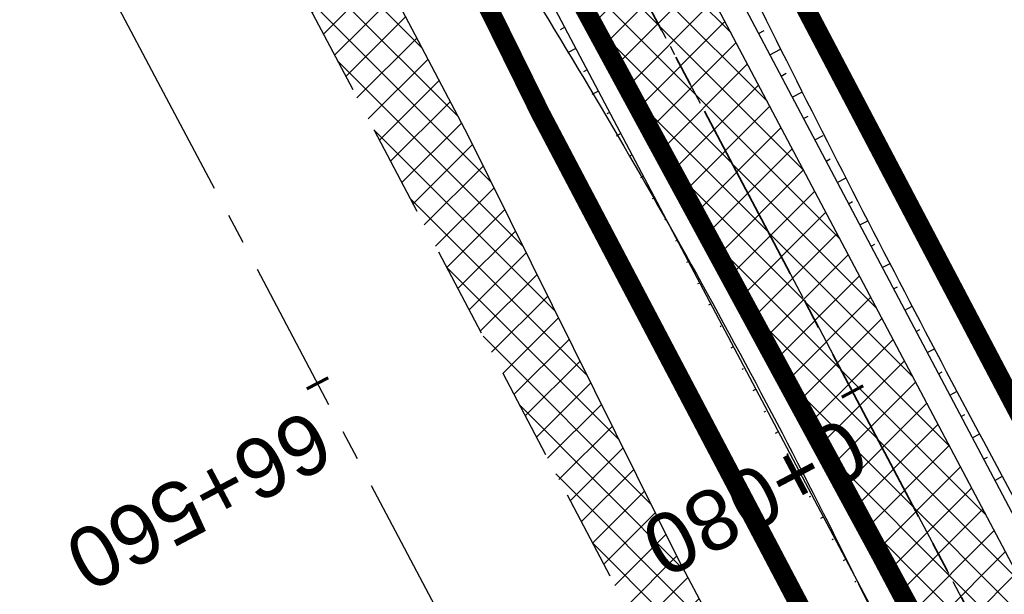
# Model space of a CAD drawing. Header units: metres. Extents: x 7529682 to 7533751, y 5721195 to 5727842.
# Tile 178 of 179: x 7529736 to 7529757, y 5727722 to 5727734. Entities that reach past the tile are written whole.
import ezdxf

# ---------------------------------------------------------------- set-up
doc = ezdxf.new("R2010")
doc.units = ezdxf.units.M
for name, pattern in [('817-dzialki-09-05-04$0$HIDDEN', [0.375, 0.25, -0.125]), ('ACAD_ISO05W100', [33, 24, -3, 0, -3, 0, -3]), ('CENTER', [50.800000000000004, 31.75, -6.35, 6.35, -6.35]), ('CENTER2', [28.575000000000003, 19.05, -3.175, 3.175, -3.175]), ('HIDDEN', [9.524999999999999, 6.35, -3.175])]:
    doc.linetypes.add(name, pattern=pattern)
for name, color, linetype in [('C-DROGI-SYTUACJA', 7, 'Continuous'), ('C-DROGI-SYTUACJA-ETYKIETY', 7, 'Continuous'), ('D-hatch-pobocza', 131, 'Continuous'), ('D-pobocza', 60, 'Continuous'), ('D-rowy', 160, 'Continuous'), ('D-skarpa', 2, 'Continuous'), ('D-skarpa-kreskowanie', 2, 'Continuous')]:
    doc.layers.add(name, color=color, linetype=linetype)
for name, color, linetype, lineweight, true_color in [('D-ewidencja-numery', 7, 'Continuous', 50, 0x40ff00), ('D-hatch-ciag-pieszo-rowerowy', 7, 'Continuous', 13, 0xff9f80), ('D-LR-etap-III', 7, '817-dzialki-09-05-04$0$HIDDEN', 50, 0x00008f)]:
    doc.layers.add(name, color=color, linetype=linetype, lineweight=lineweight, true_color=true_color)
for name, color, linetype, lineweight in [('D-krawędzie', 3, 'Continuous', 30), ('D-obrzeża', 2, 'Continuous', 30), ('D-oś', 10, 'CENTER', 30), ('D-pas-drogowy', 7, 'ACAD_ISO05W100', 50)]:
    doc.layers.add(name, color=color, linetype=linetype, lineweight=lineweight)
doc.layers.add('poprzeczki', color=7, linetype='Continuous', true_color=0x0000c7)
doc.styles.get("Standard").update_dxf_attribs({"font": 'arial.ttf'})
pattern_1 = [(45, (0, 0), (-0.3367596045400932, 0.3367596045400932), []), (135, (0, 0), (-0.3367596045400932, -0.3367596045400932), [])]

# ---------------------------------------------------------------- blocks, each defined once
blk = doc.blocks.new('AeccTickLine')
at = {"color": 0, "linetype": 'ByBlock', "lineweight": -2}
blk.add_line((0, 1), (-3.673819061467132e-16, -1), dxfattribs=at)

msp = doc.modelspace()

# ---------------------------------------------------------------- hatches: boundary and pattern name
at = {"layer": 'D-hatch-ciag-pieszo-rowerowy'}
h = msp.add_hatch(dxfattribs=at)
h.set_pattern_fill('ANSI37', color=256, scale=0.15, style=0)
h.set_pattern_definition(pattern_1)
edge = h.paths.add_edge_path()
edge.add_line((7529794.958380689, 5727650.502753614), (7529776.018862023, 5727686.408104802))
edge.add_line((7529776.018862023, 5727686.408104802), (7529748.844146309, 5727737.804834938))
edge.add_line((7529748.844146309, 5727737.804834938), (7529744.118206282, 5727746.74085977))
edge.add_arc((7529726.438443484, 5727737.390673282), 19.99999999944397, 27.87274248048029, 44.29653356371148)
edge.add_line((7529740.753143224, 5727751.358112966), (7529739.549339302, 5727752.591845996))
edge.add_arc((7529753.864039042, 5727766.559285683), 20.00000000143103, 207.9018329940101, 224.2965335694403, ccw=False)
edge.add_line((7529736.189025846, 5727757.200123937), (7529717.234917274, 5727792.995436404))
edge.add_line((7529717.234917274, 5727792.995436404), (7529715.008102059, 5727791.858474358))
edge.add_line((7529715.008102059, 5727791.858474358), (7529734.148178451, 5727755.711956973))
edge.add_arc((7529751.823191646, 5727765.071118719), 20.00000000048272, 207.9018329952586, 224.2965335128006)
edge.add_line((7529737.508491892, 5727751.103679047), (7529738.711843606, 5727749.870409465))
edge.add_arc((7529724.397143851, 5727735.902969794), 20.00000000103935, 27.872755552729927, 44.29653350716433, ccw=False)
edge.add_line((7529742.076904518, 5727745.253160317), (7529746.632590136, 5727736.639065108))
edge.add_line((7529746.632590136, 5727736.639065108), (7529773.807632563, 5727685.241715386))
edge.add_line((7529773.807632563, 5727685.241715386), (7529792.751453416, 5727649.32820815))
edge.add_line((7529792.751453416, 5727649.32820815), (7529811.280610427, 5727614.820112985))
edge.add_line((7529811.280610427, 5727614.820112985), (7529836.65722672, 5727568.297035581))
edge.add_line((7529836.65722672, 5727568.297035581), (7529856.555421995, 5727531.254685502))
edge.add_line((7529856.555421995, 5727531.254685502), (7529859.535583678, 5727525.636840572))
edge.add_line((7529859.535583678, 5727525.636840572), (7529862.564623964, 5727525.261605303))
edge.add_line((7529862.564623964, 5727525.261605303), (7529858.760863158, 5727532.432000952))
edge.add_line((7529858.760863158, 5727532.432000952), (7529838.855794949, 5727569.487145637))
edge.add_line((7529838.855794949, 5727569.487145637), (7529813.479282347, 5727616.010032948))
edge.add_line((7529813.479282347, 5727616.010032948), (7529794.958380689, 5727650.502753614))
at = {"layer": 'D-hatch-pobocza'}
h = msp.add_hatch(dxfattribs=at)
h.set_pattern_fill('ANSI37', color=256, scale=0.15, style=0)
h.set_pattern_definition(pattern_1)
h.paths.add_polyline_path([(7529905.34, 5727429.09), (7529892.28, 5727453.58), (7529881.53, 5727473.69), (7529872.269999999, 5727491.4), (7529857.46, 5727519.14), (7529841.38, 5727549.79), (7529827.75, 5727575.78), (7529816.4, 5727596.89), (7529800.429999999, 5727627.4), (7529788.07, 5727650.98), (7529775.849999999, 5727673.83), (7529761.3, 5727701.31), (7529749.889999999, 5727722.83), (7529745.5, 5727731.66), (7529738.971069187, 5727744.084810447), (7529737.464618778, 5727743.315650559), (7529742.212649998, 5727734.301517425), (7529762.326041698, 5727696.273621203), (7529777.784920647, 5727667.006134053), (7529799.321516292, 5727626.300085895), (7529822.193292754, 5727583.155579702), (7529846.923978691, 5727536.347271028), (7529864.751945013, 5727502.662709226), (7529900.458527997, 5727434.964956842), (7529935.352393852, 5727369.308325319), (7529971.475882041, 5727300.786382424), (7529988.360755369, 5727268.841161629), (7529990.28, 5727268.6), (7529990.329092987, 5727268.617154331), (7529981.66, 5727284.96), (7529968.42, 5727309.6), (7529956.4, 5727332.85), (7529943.519999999, 5727357.04), (7529932.32, 5727378.32), (7529916.679999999, 5727408.01)])

# ---------------------------------------------------------------- linework, layer by layer
at = {"layer": 'C-DROGI-SYTUACJA', "color": 10, "linetype": 'CENTER2', "lineweight": 35, "ltscale": 0.2}
msp.add_lwpolyline([(7529714.300950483, 5727795.86512735), (7529735.168602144, 5727756.456040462, 0.0716576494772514), (7529738.528915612, 5727751.847762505), (7529739.732493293, 5727750.61426134, -0.07178523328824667), (7529743.097556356, 5727745.997008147), (7529747.739097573, 5727737.220568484), (7529774.913247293, 5727685.824910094), (7529793.854917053, 5727649.915480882), (7529812.379946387, 5727615.415072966), (7529837.756510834, 5727568.892090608), (7529857.658142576, 5727531.843343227), (7529878.789810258, 5727492.00844673), (7529902.589214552, 5727447.335245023), (7529918.538129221, 5727417.134982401), (7529944.280776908, 5727366.741167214), (7529969.685147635, 5727318.814528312), (7529986.230028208, 5727287.312368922), (7529994.784814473, 5727271.452278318), (7530014.918624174, 5727233.117987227)], format="xyb", dxfattribs=at)
at = {"layer": 'D-ewidencja-numery', "color": 12, "ltscale": 15, "true_color": 0xc70000}
msp.add_lwpolyline([(7529715.57331649, 5727792.967750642), (7529717.67971874, 5727794.024357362), (7529736.274870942, 5727758.647400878), (7529744.511003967, 5727750.406106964), (7529750.282568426, 5727738.549848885), (7529777.108510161, 5727687.569424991), (7529796.51537536, 5727651.329932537), (7529814.937945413, 5727616.793170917), (7529839.006722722, 5727572.303976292), (7529860.617626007, 5727532.509108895), (7529882.348967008, 5727491.504261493), (7529904.865139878, 5727449.096370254), (7529920.747384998, 5727418.884773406), (7529946.676504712, 5727368.547487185), (7529972.024701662, 5727320.573310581), (7529987.740014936, 5727290.153392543), (7529996.497385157, 5727273.661630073), (7530017.541471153, 5727234.202689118)], dxfattribs=at)
at = {"layer": 'D-krawędzie', "linetype": 'HIDDEN', "ltscale": 0.3}
msp.add_lwpolyline([(7529737.464618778, 5727743.315650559), (7529742.212649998, 5727734.301517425), (7529762.326041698, 5727696.273621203), (7529777.784920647, 5727667.006134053), (7529799.321516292, 5727626.300085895), (7529822.193292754, 5727583.155579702), (7529846.923978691, 5727536.347271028), (7529864.751945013, 5727502.662709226), (7529900.458527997, 5727434.964956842), (7529935.352393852, 5727369.308325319), (7529971.475882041, 5727300.786382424), (7530006.701701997, 5727234.141132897), (7530044.198460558, 5727163.133456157), (7530082.890091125, 5727090.20043586), (7530098.687472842, 5727060.36179238), (7530131.997785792, 5726997.210008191), (7530163.821737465, 5726937.096607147), (7530204.081352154, 5726861.012519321), (7530247.819962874, 5726778.438272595), (7530252.219999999, 5726770.26), (7530259.735272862, 5726756.89951491), (7530263.781713, 5726749.286762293), (7530270.196482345, 5726737.095956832)], dxfattribs=at)
at = {"layer": 'D-LR-etap-III', "ltscale": 10, "flags": 128}
msp.add_lwpolyline([(7531750.474471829, 5723895.103125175, 0.4, 0.4, 0), (7531750.505, 5723895.13, 0.4, 0.4, 0), (7531682.71, 5724022.92, 0.4, 0.4, 0), (7531619.177023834, 5724147.203692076, 0.4, 0.4, 0), (7531592.308960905, 5724198.48863389, 0.4, 0.4, 0), (7531553.263875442, 5724272.918564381, 0.4, 0.4, 0), (7531504.019999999, 5724366.79, 0.4, 0.4, 0), (7531482.09, 5724407.62, 0.4, 0.4, 0), (7531412.350402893, 5724541.182759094, 0.4, 0.4, 0), (7531388.463669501, 5724586.929768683, 0.4, 0.4, 0), (7531345.12, 5724669.94, 0.4, 0.4, 0), (7531127.66, 5725081.67, 0.4, 0.4, 0), (7531059.253139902, 5725211.040795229, 0.4, 0.4, 0), (7531008.007244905, 5725307.953830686, 0.4, 0.4, 0), (7530964.181635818, 5725390.835555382, 0.4, 0.4, 0), (7530914.557354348, 5725484.683561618, 0.4, 0.4, 0), (7530865.243241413, 5725577.493975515, 0.4, 0.4, 0), (7530840.085257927, 5725624.058651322, 0.4, 0.4, 0), (7530802.559525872, 5725694.924584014, 0.4, 0.4, 0), (7530755.54, 5725787.51, 0.4, 0.4, 0), (7530708.717810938, 5725876.303221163, 0.4, 0.4, 0), (7530695.12, 5725902.09, 0.4, 0.4, 0), (7530642.91397006, 5726001.07839487, 0.4, 0.4, 0), (7530634.934723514, 5726016.146615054, 0.4, 0.4, 0), (7530610.820000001, 5726061.929999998, 0.4, 0.4, 0), (7530610.820000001, 5726061.929999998, 0.4, 0.4, 0), (7530607.21, 5726063.51, 0.4, 0.4, 0), (7530597.42, 5726080.68, 0.4, 0.4, 0), (7530591.16, 5726088.44, 0.4, 0.4, 0), (7530581.28, 5726107.21, 0.4, 0.4, 0), (7530571.29, 5726130.56, 0.4, 0.4, 0), (7530549.554994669, 5726171.527317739, 0.4, 0.4, 0), (7530531.014309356, 5726206.473807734, 0.4, 0.4, 0), (7530516.461208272, 5726236.016618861, 0.4, 0.4, 0), (7530500.798929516, 5726266.141265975, 0.4, 0.4, 0), (7530491.349999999, 5726283.94, 0.4, 0.4, 0), (7530482.4, 5726303.41, 0.4, 0.4, 0), (7530482.4, 5726303.41, 0.4, 0.4, 0), (7530450.41, 5726357.28, 0.4, 0.4, 0), (7530397.759396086, 5726458.499907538, 0.4, 0.4, 0), (7530334.707815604, 5726583.664702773, 0.4, 0.4, 0), (7530303.939274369, 5726645.167943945, 0.4, 0.4, 0), (7530300.509779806, 5726651.777515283, 0.4, 0.4, 0), (7530289.213532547, 5726671.966724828, 0.4, 0.4, 0), (7530281.54, 5726685.57, 0.4, 0.4, 0), (7530261.37085633, 5726724.163374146, 0.4, 0.4, 0), (7530254.03, 5726738.21, 0.4, 0.4, 0), (7530197.219999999, 5726845.06, 0.4, 0.4, 0), (7530194.71, 5726849.15, 0.4, 0.4, 0), (7530195.92, 5726850.75, 0.4, 0.4, 0), (7530170.546669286, 5726892.961489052, 0.4, 0.4, 0), (7530143.174718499, 5726945.065838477, 0.4, 0.4, 0), (7530105.059999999, 5727018.32, 0.4, 0.4, 0), (7530100.059999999, 5727027.16, 0.4, 0.4, 0), (7530062.318670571, 5727099.625398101, 0.4, 0.4, 0), (7530015.378537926, 5727189.420463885, 0.4, 0.4, 0), (7529983.207960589, 5727250.206596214, 0.4, 0.4, 0), (7529953.284293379, 5727306.74720398, 0.4, 0.4, 0), (7529900.67053443, 5727406.15903814, 0.4, 0.4, 0), (7529890.630239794, 5727425.131178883, 0.4, 0.4, 0), (7529875.155383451, 5727454.426350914, 0.4, 0.4, 0), (7529857.560096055, 5727487.787346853, 0.4, 0.4, 0), (7529835.194401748, 5727530.19312405, 0.4, 0.4, 0), (7529811.740544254, 5727574.662079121, 0.4, 0.4, 0), (7529792.101859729, 5727611.922638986, 0.4, 0.4, 0), (7529768.066117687, 5727657.469613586, 0.4, 0.4, 0), (7529755.210566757, 5727682.131373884, 0.4, 0.4, 0), (7529753.309999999, 5727681.13, 0.4, 0.4, 0), (7529739.21, 5727707.77, 0.4, 0.4, 0), (7529735.394745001, 5727711.251990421, 0.4, 0.4, 0), (7529725.42, 5727730.2, 0.4, 0.4, 0), (7529723.55, 5727729.88, 0.4, 0.4, 0), (7529695.566668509, 5727782.932080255, 0.4, 0.4, 0), (7529717.67971874, 5727794.024357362, 0.4, 0.4, 0), (7529736.274870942, 5727758.647400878, 0.4, 0.4, 0), (7529736.274870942, 5727758.647400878, 0.4, 0.4, 0), (7529744.511003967, 5727750.406106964, 0.4, 0.4, 0), (7529744.511003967, 5727750.406106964, 0.4, 0.4, 0), (7529750.282568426, 5727738.549848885, 0.4, 0.4, 0), (7529777.108510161, 5727687.569424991, 0.4, 0.4, 0), (7529796.51537536, 5727651.329932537, 0.4, 0.4, 0), (7529814.937945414, 5727616.793170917, 0.4, 0.4, 0), (7529839.006722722, 5727572.303976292, 0.4, 0.4, 0), (7529860.617626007, 5727532.509108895, 0.4, 0.4, 0), (7529882.348967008, 5727491.504261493, 0.4, 0.4, 0), (7529904.865139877, 5727449.096370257, 0.4, 0.4, 0), (7529920.747384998, 5727418.884773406, 0.4, 0.4, 0), (7529946.676504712, 5727368.547487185, 0.4, 0.4, 0), (7529972.024701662, 5727320.573310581, 0.4, 0.4, 0), (7529987.740014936, 5727290.153392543, 0.4, 0.4, 0), (7529996.497385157, 5727273.661630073, 0.4, 0.4, 0), (7530017.541471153, 5727234.202689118, 0.4, 0.4, 0), (7530033.053657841, 5727204.864166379, 0.4, 0.4, 0), (7530051.622983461, 5727170.222745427, 0.4, 0.4, 0), (7530069.276612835, 5727137.015751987, 0.4, 0.4, 0), (7530089.385386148, 5727097.533639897, 0.4, 0.4, 0), (7530109.712512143, 5727060.746615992, 0.4, 0.4, 0), (7530136.769722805, 5727011.640131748, 0.4, 0.4, 0), (7530162.446686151, 5726962.743777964, 0.4, 0.4, 0), (7530187.674104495, 5726916.992101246, 0.4, 0.4, 0), (7530207.820739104, 5726879.335323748, 0.4, 0.4, 0), (7530230.625609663, 5726834.518686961, 0.4, 0.4, 0), (7530262.288093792, 5726776.61832811, 0.4, 0.4, 0), (7530277.509672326, 5726760.213143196, 0.4, 0.4, 0), (7530286.036865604, 5726744.106684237, 0.4, 0.4, 0), (7530288.097472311, 5726735.884066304, 0.4, 0.4, 0), (7530290.393870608, 5726725.046963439, 0.4, 0.4, 0), (7530296.17664807, 5726713.582980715, 0.4, 0.4, 0), (7530302.726195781, 5726701.18226779, 0.4, 0.4, 0), (7530325.685047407, 5726657.466383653, 0.4, 0.4, 0), (7530343.243978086, 5726623.648592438, 0.4, 0.4, 0), (7530360.229820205, 5726591.746871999, 0.4, 0.4, 0), (7530383.20855044, 5726548.059469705, 0.4, 0.4, 0), (7530406.017875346, 5726503.605514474, 0.4, 0.4, 0), (7530427.464919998, 5726462.620289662, 0.4, 0.4, 0), (7530447.9278544, 5726424.388014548, 0.4, 0.4, 0), (7530471.126878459, 5726379.920667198, 0.4, 0.4, 0), (7530490.501003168, 5726343.033350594, 0.4, 0.4, 0), (7530509.499458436, 5726306.733076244, 0.4, 0.4, 0), (7530529.890269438, 5726267.244072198, 0.4, 0.4, 0), (7530543.852446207, 5726238.990319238, 0.4, 0.4, 0), (7530554.808897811, 5726218.943990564, 0.4, 0.4, 0), (7530559.027108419, 5726212.223286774, 0.4, 0.4, 0), (7530563.060988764, 5726206.409670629, 0.4, 0.4, 0), (7530566.93354971, 5726200.463543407, 0.4, 0.4, 0), (7530569.771022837, 5726194.901501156, 0.4, 0.4, 0), (7530571.47319415, 5726191.282350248, 0.4, 0.4, 0), (7530572.839142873, 5726188.024533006, 0.4, 0.4, 0), (7530575.295071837, 5726182.034664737, 0.4, 0.4, 0), (7530579.736851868, 5726173.306070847, 0.4, 0.4, 0), (7530583.3, 5726167.41, 0.4, 0.4, 0), (7530593.4, 5726163.33, 0.4, 0.4, 0), (7530598.618375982, 5726155.264489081, 0.4, 0.4, 0), (7530608.258304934, 5726140.497132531, 0.4, 0.4, 0), (7530603.269999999, 5726136.83, 0.4, 0.4, 0), (7530606.53, 5726131.84, 0.4, 0.4, 0), (7530604.239057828, 5726124.21679044, 0.4, 0.4, 0), (7530605.847136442, 5726121.630127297, 0.4, 0.4, 0), (7530608.971611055, 5726116.164124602, 0.4, 0.4, 0), (7530618.114293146, 5726097.791111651, 0.4, 0.4, 0), (7530651.213125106, 5726034.959524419, 0.4, 0.4, 0), (7530670.243741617, 5725998.61095082, 0.4, 0.4, 0), (7530698.075474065, 5725945.952624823, 0.4, 0.4, 0), (7530716.505955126, 5725911.3051464, 0.4, 0.4, 0), (7530735.223454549, 5725875.667401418, 0.4, 0.4, 0), (7530752.504235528, 5725842.154920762, 0.4, 0.4, 0), (7530778.310652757, 5725793.501254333, 0.4, 0.4, 0), (7530797.499961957, 5725756.381811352, 0.4, 0.4, 0), (7530812.518974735, 5725728.28874362, 0.4, 0.4, 0), (7530820.039295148, 5725713.160404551, 0.4, 0.4, 0), (7530822.422446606, 5725710.193574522, 0.4, 0.4, 0), (7530833.154893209, 5725688.800634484, 0.4, 0.4, 0), (7530849.629354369, 5725656.158601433, 0.4, 0.4, 0), (7530867.98290276, 5725621.963939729, 0.4, 0.4, 0), (7530872.629809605, 5725612.88760475, 0.4, 0.4, 0), (7530880.354488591, 5725597.594500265, 0.4, 0.4, 0), (7530883.839446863, 5725593.389159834, 0.4, 0.4, 0), (7530891.782113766, 5725587.763349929, 0.4, 0.4, 0), (7530895.038670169, 5725584.280746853, 0.4, 0.4, 0), (7530897.033644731, 5725580.941110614, 0.4, 0.4, 0), (7530900.951646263, 5725579.945856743, 0.4, 0.4, 0), (7530904.80970798, 5725571.977328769, 0.4, 0.4, 0), (7530903.682362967, 5725568.566434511, 0.4, 0.4, 0), (7530908.900614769, 5725558.844845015, 0.4, 0.4, 0), (7530910.252030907, 5725545.671606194, 0.4, 0.4, 0), (7530912.872986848, 5725538.645543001, 0.4, 0.4, 0), (7530945.278171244, 5725478.464284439, 0.4, 0.4, 0), (7530959.692318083, 5725450.24628822, 0.4, 0.4, 0), (7531002.82670893, 5725368.192370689, 0.4, 0.4, 0), (7531044.703532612, 5725290.314293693, 0.4, 0.4, 0), (7531064.098839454, 5725253.212562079, 0.4, 0.4, 0), (7531083.010253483, 5725216.677517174, 0.4, 0.4, 0), (7531113.013137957, 5725158.465613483, 0.4, 0.4, 0), (7531137.364304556, 5725113.07076138, 0.4, 0.4, 0), (7531150.830830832, 5725086.711759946, 0.4, 0.4, 0), (7531159.745663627, 5725076.640848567, 0.4, 0.4, 0), (7531166.309999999, 5725074.58, 0.4, 0.4, 0), (7531172.29, 5725062.58, 0.4, 0.4, 0), (7531170.589828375, 5725055.605912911, 0.4, 0.4, 0), (7531173.732823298, 5725044.080706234, 0.4, 0.4, 0), (7531215.342008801, 5724964.859648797, 0.4, 0.4, 0), (7531238.054496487, 5724921.684649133, 0.4, 0.4, 0), (7531262.389821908, 5724875.282876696, 0.4, 0.4, 0), (7531295.587160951, 5724811.265731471, 0.4, 0.4, 0), (7531348.487908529, 5724712.362812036, 0.4, 0.4, 0), (7531363.740817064, 5724682.68394264, 0.4, 0.4, 0), (7531366.986905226, 5724675.865317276, 0.4, 0.4, 0), (7531382.541261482, 5724646.110625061, 0.4, 0.4, 0), (7531401.299165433, 5724610.874551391, 0.4, 0.4, 0), (7531428.964837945, 5724558.862274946, 0.4, 0.4, 0), (7531449.111202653, 5724520.397801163, 0.4, 0.4, 0), (7531477.292992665, 5724465.831467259, 0.4, 0.4, 0), (7531500.996290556, 5724421.112506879, 0.4, 0.4, 0), (7531512.121834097, 5724400.549045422, 0.4, 0.4, 0), (7531513.78163794, 5724396.757451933, 0.4, 0.4, 0), (7531526.32, 5724379.39, 0.4, 0.4, 0), (7531566.783642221, 5724302.73628205, 0.4, 0.4, 0), (7531612.277141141, 5724225.610079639, 0.4, 0.4, 0), (7531620.492868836, 5724210.547642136, 0.4, 0.4, 0), (7531631.578040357, 5724196.257865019, 0.4, 0.4, 0), (7531653.484221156, 5724152.433527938, 0.4, 0.4, 0), (7531661.150970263, 5724128.493551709, 0.4, 0.4, 0), (7531673.881448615, 5724101.186377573, 0.4, 0.4, 0), (7531684.690667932, 5724081.184137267, 0.4, 0.4, 0), (7531699.212076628, 5724051.170357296, 0.4, 0.4, 0), (7531704.034088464, 5724040.583605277, 0.4, 0.4, 0), (7531704.034088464, 5724040.583605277, 0.4, 0.4, 0), (7531703.912935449, 5724037.170021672, 0.4, 0.4, 0), (7531736.419851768, 5723969.232086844, 0.4, 0.4, 0), (7531738.285051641, 5723967.699360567, 0.4, 0.4, 0), (7531742.180915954, 5723962.346428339, 0.4, 0.4, 0), (7531744.286141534, 5723958.615526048, 0.4, 0.4, 0), (7531755.393260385, 5723944.192617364, 0.4, 0.4, 0), (7531758.69, 5723936.76, 0.4, 0.4, 0), (7531780.08, 5723929.25, 0.4, 0.4, 0), (7531792.611989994, 5723906.337708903, 0.4, 0.4, 0), (7531792.611989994, 5723906.337708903, 0.4, 0.4, 0), (7531756.962094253, 5723883.055323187, 0.4, 0.4, 0), (7531750.46, 5723895.130000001, 0.4, 0.4, 0), (7531750.46, 5723895.130000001, 0, 0, 0)], format="xyseb", dxfattribs=at)
at = {"layer": 'D-obrzeża'}
for points in [[(7529996.407793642, 5727271.050427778), (7529995.888253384, 5727272.039619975), (7529987.333471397, 5727287.899702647), (7529970.790697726, 5727319.397850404), (7529945.389643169, 5727367.318233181), (7529919.647431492, 5727417.711194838), (7529903.693489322, 5727447.920977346), (7529879.893539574, 5727492.595202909), (7529858.760863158, 5727532.432000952), (7529838.855794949, 5727569.487145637), (7529813.479282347, 5727616.010032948), (7529794.958380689, 5727650.502753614), (7529776.018862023, 5727686.408104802), (7529748.844146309, 5727737.804834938), (7529744.118204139, 5727746.740863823, 0.071785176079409), (7529740.753143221, 5727751.358112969), (7529739.549339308, 5727752.591845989, -0.07165764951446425), (7529736.189025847, 5727757.200123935), (7529717.234917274, 5727792.995436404)], [(7530013.813315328, 5727232.534205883), (7529993.681375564, 5727270.864936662), (7529985.12658502, 5727286.725035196), (7529968.579597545, 5727318.231206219), (7529943.171910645, 5727366.164101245), (7529917.428826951, 5727416.558769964), (7529901.484939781, 5727446.749512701), (7529877.686080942, 5727491.421690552), (7529856.555421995, 5727531.254685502), (7529836.65722672, 5727568.297035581), (7529811.280610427, 5727614.820112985), (7529792.751453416, 5727649.32820815), (7529773.807632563, 5727685.241715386), (7529746.632590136, 5727736.639065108), (7529746.632590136, 5727736.639065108), (7529742.076904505, 5727745.253160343, 0.07178517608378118), (7529738.711843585, 5727749.870409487), (7529737.508491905, 5727751.103679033, -0.07165764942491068), (7529734.14817845, 5727755.711956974), (7529715.008102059, 5727791.858474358)]]:
    msp.add_lwpolyline(points, format="xyb", dxfattribs=at)
at = {"layer": 'D-oś', "ltscale": 0.1}
msp.add_lwpolyline([(7530260.687746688, 5726747.650478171), (7530256.664309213, 5726755.219954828), (7530249.153360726, 5726768.572752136), (7530244.732367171, 5726776.789976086), (7530200.987754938, 5726859.375553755), (7530160.728462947, 5726935.45903188), (7530128.903273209, 5726995.57477155), (7530095.592978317, 5727058.726521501), (7530079.798237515, 5727088.5601794), (7530041.105041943, 5727161.496149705), (7530003.607351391, 5727232.505591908), (7529968.380651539, 5727299.152506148), (7529932.259012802, 5727367.670940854), (7529897.365313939, 5727433.327258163), (7529861.65733063, 5727501.027665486), (7529843.82935013, 5727534.712256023), (7529819.099801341, 5727581.518412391), (7529796.227829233, 5727624.663290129), (7529774.690104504, 5727665.371474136), (7529759.232144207, 5727694.637223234), (7529739.11997146, 5727732.662816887), (7529700.238234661, 5727806.043346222)], dxfattribs=at)
at = {"layer": 'D-oś', "ltscale": 0.03}
msp.add_lwpolyline([(7529714.300950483, 5727795.86512735), (7529735.168602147, 5727756.456040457, 0.07165764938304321), (7529738.5289156, 5727751.847762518), (7529739.732493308, 5727750.614261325, -0.07178523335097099), (7529743.097556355, 5727745.99700815), (7529747.739097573, 5727737.220568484), (7529774.913247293, 5727685.824910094), (7529793.854917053, 5727649.915480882), (7529812.379946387, 5727615.415072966), (7529837.756510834, 5727568.892090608), (7529857.658142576, 5727531.843343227), (7529878.789810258, 5727492.00844673), (7529902.589214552, 5727447.335245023), (7529918.538129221, 5727417.134982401), (7529944.280776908, 5727366.741167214), (7529969.685147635, 5727318.814528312), (7529986.230028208, 5727287.312368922), (7529994.784814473, 5727271.452278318), (7530014.918624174, 5727233.117987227)], format="xyb", dxfattribs=at)
at = {"layer": 'D-pas-drogowy', "ltscale": 0.2, "flags": 128}
msp.add_lwpolyline([(7531633.018560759, 5724182.834272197, 0.4, 0.4, 0), (7531617.558899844, 5724211.608162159, 0.4, 0.4, 0), (7531566.783642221, 5724302.73628205, 0.4, 0.4, 0), (7531538.419082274, 5724356.469679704, 0.4, 0.4, 0), (7531526.32, 5724379.39, 0.4, 0.4, 0), (7531516.102085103, 5724393.607319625, 0.4, 0.4, 0.001485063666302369), (7531513.78037409, 5724396.837773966, 0.4, 0.4, 0), (7531501.87, 5724413.41, 0.4, 0.4, 0), (7531474.926107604, 5724464.507896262, 0.4, 0.4, 0), (7531446.200436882, 5724518.992313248, 0.4, 0.4, 0), (7531424.962185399, 5724559.262257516, 0.4, 0.4, 0), (7531398.444460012, 5724609.565801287, 0.4, 0.4, 0), (7531379.647455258, 5724645.216004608, 0.4, 0.4, 0), (7531365.23, 5724672.56, 0.4, 0.4, 0), (7531341.305752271, 5724717.915356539, 0.4, 0.4, 0), (7531312.899996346, 5724771.788898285, 0.4, 0.4, 0), (7531292.590923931, 5724810.306502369, 0.4, 0.4, 0), (7531259.391619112, 5724873.271351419, 0.4, 0.4, 0), (7531233.740401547, 5724921.922582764, 0.4, 0.4, 0), (7531203.072738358, 5724980.092044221, 0.4, 0.4, 0), (7531173.471398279, 5725036.225177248, 0.4, 0.4, 0), (7531168.269999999, 5725046.09, 0.4, 0.4, 0), (7531172.29, 5725062.58, 0.4, 0.4, 0), (7531166.309999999, 5725074.58, 0.4, 0.4, 0), (7531150.32, 5725079.6, 0.4, 0.4, 0), (7531141.5, 5725096.43, 0.4, 0.4, 0), (7531109.311735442, 5725157.814415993, 0.4, 0.4, 0), (7531086.641300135, 5725201.047918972, 0.4, 0.4, 0), (7531059.198258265, 5725253.383662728, 0.4, 0.4, 0), (7531028.206828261, 5725312.48946212, 0.4, 0.4, 0), (7530999.104694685, 5725367.990143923, 0.4, 0.4, 0), (7530956.247527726, 5725449.724815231, 0.4, 0.4, 0), (7530924.397774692, 5725510.463768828, 0.4, 0.4, 0), (7530897.509999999, 5725561.74, 0.4, 0.4, 0), (7530894.46, 5725566.14, 0.4, 0.4, 0), (7530892.16, 5725570.49, 0.4, 0.4, 0), (7530869.362688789, 5725613.307018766, 0.4, 0.4, 0), (7530861.693971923, 5725627.704613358, 0.4, 0.4, 0), (7530852.74, 5725644.52, 0.4, 0.4, 0), (7530831.509999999, 5725684.2, 0.4, 0.4, 0), (7530811.13, 5725722.52, 0.4, 0.4, 0), (7530792.3476413, 5725757.940652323, 0.4, 0.4, 0), (7530768.03, 5725803.8, 0.4, 0.4, 0), (7530748.768542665, 5725840.178507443, 0.4, 0.4, 0), (7530727.7, 5725879.97, 0.4, 0.4, 0), (7530712.0981582, 5725909.54523909, 0.4, 0.4, 0), (7530693.644105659, 5725944.645156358, 0.4, 0.4, 0), (7530665.702224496, 5725997.538976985, 0.4, 0.4, 0), (7530641.759999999, 5726042.88, 0.4, 0.4, 0), (7530616.5, 5726091.48, 0.4, 0.4, 0), (7530604.628439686, 5726114.319880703, 0.4, 0.4, -0.007762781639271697), (7530602.5, 5726118.43, 0.4, 0.4, 0), (7530603.992037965, 5726123.394821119, 0.4, 0.4, 0), (7530606.53, 5726131.84, 0.4, 0.4, 0), (7530603.269999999, 5726136.83, 0.4, 0.4, 0), (7530593.775620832, 5726151.368713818, 0.4, 0.4, 0), (7530590.202637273, 5726156.84001263, 0.4, 0.4, 0), (7530583.3, 5726167.41, 0.4, 0.4, 0), (7530580.578343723, 5726170.427567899, 0.4, 0.4, 0), (7530575.849999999, 5726175.67, 0.4, 0.4, 0), (7530569.009999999, 5726186.66, 0.4, 0.4, 0), (7530562.555322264, 5726199.189409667, 0.4, 0.4, 0), (7530555.67, 5726211.39, 0.4, 0.4, 0), (7530548.29, 5726224.23, 0.4, 0.4, 0), (7530540.58, 5726237.71, 0.4, 0.4, 0), (7530532.679999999, 5726252.65, 0.4, 0.4, 0), (7530524.059999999, 5726269.35, 0.4, 0.4, 0), (7530502.82, 5726309.91, 0.4, 0.4, 0), (7530488.83, 5726336.63, 0.4, 0.4, 0), (7530466.03, 5726380.16, 0.4, 0.4, 0), (7530438.469999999, 5726432.77, 0.4, 0.4, 0), (7530424.53, 5726459.09, 0.4, 0.4, 0), (7530401.63, 5726502.97, 0.4, 0.4, 0), (7530383.38, 5726538.06, 0.4, 0.4, 0), (7530353.969999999, 5726593.52, 0.4, 0.4, 0), (7530338.469999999, 5726622.74, 0.4, 0.4, 0), (7530322.009999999, 5726653.88, 0.4, 0.4, 0), (7530297.54, 5726700.33, 0.4, 0.4, 0), (7530287.38, 5726719.6, 0.4, 0.4, 0), (7530285.94993921, 5726722.315508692, 0.4, 0.4, 0), (7530280.259999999, 5726733.12, 0.4, 0.4, 0), (7530266.73, 5726758.74, 0.4, 0.4, 0), (7530260.42, 5726770.47, 0.4, 0.4, 0), (7530253.25, 5726783.82, 0.4, 0.4, 0), (7530244.95, 5726799.33, 0.4, 0.4, 0), (7530239.389999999, 5726808.49, 0.4, 0.4, 0), (7530238.29, 5726807.9, 0.4, 0.4, 0), (7530218.11, 5726850.67, 0.4, 0.4, 0), (7530175.906646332, 5726928.168028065, 0.4, 0.4, 0), (7530096.679999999, 5727076.15, 0.4, 0.4, 0), (7530094.679999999, 5727079.89, 0.4, 0.4, 0), (7530064.59693469, 5727135.522637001, 0.4, 0.4, 0), (7530046.730970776, 5727168.8921561, 0.4, 0.4, 0), (7530025.803045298, 5727208.461374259, 0.4, 0.4, 0), (7530012.846501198, 5727232.979315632, 0.4, 0.4, 0), (7529994.15, 5727268.45, 0.4, 0.4, 0), (7529981.670868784, 5727291.93018666, 0.4, 0.4, 0), (7529949.889999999, 5727351.73, 0.4, 0.4, 0), (7529924.75, 5727399.03, 0.4, 0.4, 0), (7529915.515824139, 5727417.099754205, 0.4, 0.4, 0), (7529885.83, 5727475.19, 0.4, 0.4, 0), (7529862.559999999, 5727519.97, 0.4, 0.4, 0), (7529852.984923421, 5727538.191086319, 0.4, 0.4, 0), (7529836.513084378, 5727569.51130111, 0.4, 0.4, 0), (7529815.36890814, 5727609.140983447, 0.4, 0.4, 0), (7529792.795203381, 5727651.247499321, 0.4, 0.4, 0), (7529774.199114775, 5727685.858348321, 0.4, 0.4, 0), (7529746.966026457, 5727736.059440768, 0.4, 0.4, 0), (7529733.92, 5727757.62, 0.4, 0.4, 0), (7529708.607472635, 5727806.388536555, 0.4, 0.4, 0), (7529688.491967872, 5727796.344621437, 0.4, 0.4, 0), (7529723.55, 5727729.88, 0.4, 0.4, 0), (7529725.42, 5727730.2, 0.4, 0.4, 0), (7529735.38, 5727711.28, 0.4, 0.4, 0), (7529739.21, 5727707.77, 0.4, 0.4, 0), (7529753.309999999, 5727681.13, 0.4, 0.4, 0), (7529755.178396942, 5727682.114424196, 0.4, 0.4, 0), (7529792.101859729, 5727611.922638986, 0.4, 0.4, 0), (7529811.740544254, 5727574.662079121, 0.4, 0.4, 0), (7529835.194401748, 5727530.19312405, 0.4, 0.4, 0), (7529857.560096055, 5727487.787346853, 0.4, 0.4, 0), (7529875.155383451, 5727454.426350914, 0.4, 0.4, 0), (7529890.630239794, 5727425.131178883, 0.4, 0.4, 0), (7529900.67053443, 5727406.15903814, 0.4, 0.4, 0), (7529953.284293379, 5727306.74720398, 0.4, 0.4, 0), (7529983.207960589, 5727250.206596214, 0.4, 0.4, 0), (7530015.378537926, 5727189.420463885, 0.4, 0.4, 0), (7530062.318670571, 5727099.625398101, 0.4, 0.4, 0), (7530100.059999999, 5727027.16, 0.4, 0.4, 0), (7530105.059999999, 5727018.32, 0.4, 0.4, 0), (7530143.174718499, 5726945.065838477, 0.4, 0.4, 0), (7530170.546669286, 5726892.961489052, 0.4, 0.4, 0), (7530195.92, 5726850.75, 0.4, 0.4, 0), (7530194.71, 5726849.15, 0.4, 0.4, 0), (7530197.219999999, 5726845.06, 0.4, 0.4, 0), (7530254.03, 5726738.21, 0.4, 0.4, 0), (7530261.37085633, 5726724.163374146, 0.4, 0.4, 0), (7530281.54, 5726685.57, 0.4, 0.4, 0), (7530289.213532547, 5726671.966724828, 0.4, 0.4, 0), (7530300.509779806, 5726651.777515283, 0.4, 0.4, 0), (7530303.939274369, 5726645.167943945, 0.4, 0.4, 0), (7530334.707815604, 5726583.664702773, 0.4, 0.4, 0), (7530397.759396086, 5726458.499907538, 0.4, 0.4, 0), (7530450.41, 5726357.28, 0.4, 0.4, 0), (7530482.4, 5726303.41, 0.4, 0.4, 0), (7530483.687990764, 5726301.003383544, 0.4, 0.4, 0), (7530491.349999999, 5726283.94, 0.4, 0.4, 0), (7530512.67, 5726243.78, 0.4, 0.4, 0), (7530529.429999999, 5726209.46, 0.4, 0.4, 0), (7530571.29, 5726130.56, 0.4, 0.4, 0), (7530581.28, 5726107.21, 0.4, 0.4, 0), (7530591.16, 5726088.44, 0.4, 0.4, 0), (7530597.42, 5726080.68, 0.4, 0.4, 0), (7530607.21, 5726063.51, 0.4, 0.4, 0), (7530610.820000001, 5726061.929999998, 0.4, 0.4, 0), (7530634.934723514, 5726016.146615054, 0.4, 0.4, 0), (7530642.91397006, 5726001.07839487, 0.4, 0.4, 0), (7530695.12, 5725902.09, 0.4, 0.4, 0), (7530708.717810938, 5725876.303221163, 0.4, 0.4, 0), (7530755.54, 5725787.51, 0.4, 0.4, 0), (7530802.559525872, 5725694.924584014, 0.4, 0.4, 0), (7530840.085257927, 5725624.058651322, 0.4, 0.4, 0), (7530865.243241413, 5725577.493975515, 0.4, 0.4, 0), (7530914.557354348, 5725484.683561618, 0.4, 0.4, 0), (7530964.181635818, 5725390.835555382, 0.4, 0.4, 0), (7531008.007244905, 5725307.953830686, 0.4, 0.4, 0), (7531059.253139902, 5725211.040795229, 0.4, 0.4, 0), (7531127.66, 5725081.67, 0.4, 0.4, 0), (7531345.12, 5724669.94, 0.4, 0.4, 0), (7531388.463669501, 5724586.929768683, 0.4, 0.4, 0), (7531412.350402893, 5724541.182759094, 0.4, 0.4, 0), (7531482.09, 5724407.62, 0.4, 0.4, 0), (7531504.019999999, 5724366.79, 0.4, 0.4, 0), (7531519.374444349, 5724337.520497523, 0.4, 0.4, 0), (7531563.748815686, 5724252.931583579, 0.4, 0.4, 0), (7531602.175111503, 5724179.681224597, 0.4, 0.4, 0), (7531619.177023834, 5724147.203692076, 0.4, 0.4, 0), (7531625.038493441, 5724135.63500206, 0.4, 0.4, 0), (7531656.796442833, 5724073.31633882, 0.4, 0.4, 0), (7531675.12, 5724037.36, 0.4, 0.4, 0), (7531682.71, 5724022.92, 0.4, 0.4, 0), (7531705.565196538, 5723979.810545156, 0.4, 0.4, 0), (7531736.605941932, 5723921.261514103, 0.4, 0.4, 0), (7531750.46, 5723895.130000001, 0.4, 0.4, 0), (7531740.769999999, 5723886.56, 0.4, 0.4, 0), (7531732.86, 5723885, 0.4, 0.4, 0), (7531722.179999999, 5723887.77, 0.4, 0.4, 0), (7531729.87, 5723862.17, 0.4, 0.4, 0), (7531742.92, 5723861.93, 0.4, 0.4, 0), (7531763.71, 5723859.52, 0.4, 0.4, 0), (7531768.42, 5723854.12, 0.4, 0.4, 0), (7531787.42, 5723817.97, 0.4, 0.4, 0), (7531795.57, 5723809.82, 0.4, 0.4, 0), (7531816.346897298, 5723819.850397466, 0.4, 0.4, 0), (7531816.346897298, 5723819.850397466, 0.4, 0.4, 0), (7531805.059999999, 5723843.23, 0.4, 0.4, 0), (7531803.61, 5723886.23, 0.4, 0.4, 0), (7531803.61, 5723886.23, 0.4, 0.4, 0), (7531780.08, 5723929.25, 0.4, 0.4, 0), (7531758.69, 5723936.76, 0.4, 0.4, 0), (7531749.3590272, 5723946.412126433, 0.4, 0.4, 0), (7531742.71, 5723953.29, 0.4, 0.4, 0), (7531735.177368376, 5723967.877529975, 0.4, 0.4, 0), (7531722.37, 5723992.68, 0.4, 0.4, 0), (7531705.041669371, 5724030.885563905, 0.4, 0.4, 0), (7531699.469999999, 5724043.17, 0.4, 0.4, 0), (7531692.69, 5724058.11, 0.4, 0.4, 0), (7531679.672010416, 5724084.016803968, 0.4, 0.4, 0), (7531674.55, 5724094.21, 0.4, 0.4, 0), (7531666.633166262, 5724114.002855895, 0.4, 0.4, 0), (7531649, 5724153.82, 0.4, 0.4, 0), (7531641.49, 5724149.34, 0.4, 0.4, 0), (7531626.04, 5724179.34, 0.4, 0.4, 0), (7531633.03, 5724182.84, 0, 0, 0)], format="xyseb", dxfattribs=at)
at = {"layer": 'D-pobocza'}
for points in [[(7529719.961875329, 5727788.913979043), (7529736.630901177, 5727757.434102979, 0.07165764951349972), (7529739.907206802, 5727752.941031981), (7529741.111010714, 5727751.707298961, -0.07178517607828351), (7529744.560198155, 5727746.974618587), (7529749.286140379, 5727738.0385896), (7529776.460881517, 5727686.641811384), (7529795.399766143, 5727650.737662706), (7529813.919016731, 5727616.24801694), (7529839.295508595, 5727569.725167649), (7529859.20195139, 5727532.667464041), (7529880.3350313, 5727492.82990538), (7529904.135199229, 5727448.155270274), (7529920.0911524, 5727417.941679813), (7529945.833189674, 5727367.549059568), (7529971.232917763, 5727319.631179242), (7529987.774848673, 5727288.134636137), (7529996.329628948, 5727272.274556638), (7529996.866410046, 5727271.252538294)], [(7529718.045442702, 5727785.053908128), (7529733.70630312, 5727755.477977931, 0.07165764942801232), (7529737.150624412, 5727750.754493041), (7529738.35397609, 5727749.521223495, -0.07178517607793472), (7529741.634910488, 5727745.019405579), (7529746.19059612, 5727736.405310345), (7529773.365613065, 5727685.00800881), (7529792.310067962, 5727649.093299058), (7529810.840876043, 5727614.582128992), (7529836.217513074, 5727568.059013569), (7529856.114333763, 5727531.019222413), (7529877.244589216, 5727491.18698808), (7529901.043229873, 5727446.515219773), (7529916.985106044, 5727416.328284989), (7529942.728364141, 5727365.933274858), (7529968.137377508, 5727317.997877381), (7529984.685207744, 5727286.490101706), (7529993.24, 5727270.629999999), (7529993.656313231, 5727269.837349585)]]:
    msp.add_lwpolyline(points, format="xyb", dxfattribs=at)
at = {"layer": 'D-pobocza', "linetype": 'ByBlock'}
msp.add_lwpolyline([(7529990.329092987, 5727268.617154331), (7529981.66, 5727284.96), (7529968.42, 5727309.6), (7529956.4, 5727332.85), (7529943.519999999, 5727357.04), (7529932.32, 5727378.32), (7529916.679999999, 5727408.01), (7529905.34, 5727429.09), (7529892.28, 5727453.58), (7529881.53, 5727473.69), (7529872.269999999, 5727491.4), (7529857.46, 5727519.14), (7529841.38, 5727549.79), (7529827.75, 5727575.78), (7529816.4, 5727596.89), (7529800.429999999, 5727627.4), (7529788.07, 5727650.98), (7529775.849999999, 5727673.83), (7529761.3, 5727701.31), (7529749.889999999, 5727722.83), (7529745.5, 5727731.66), (7529738.971069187, 5727744.084810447), (7529737.464618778, 5727743.315650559)], dxfattribs=at)
at = {"layer": 'D-rowy', "linetype": 'HIDDEN', "ltscale": 0.1, "const_width": 0.4, "flags": 128}
msp.add_lwpolyline([(7530210.965394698, 5726857.16211251), (7530158.808792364, 5726954.519938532), (7530122.464669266, 5727022.753138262), (7530095.922217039, 5727072.858853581), (7530086.314342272, 5727091.113489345), (7530063.160349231, 5727134.708802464), (7530033.596430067, 5727190.758948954), (7530021.340025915, 5727213.675792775), (7530002.618519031, 5727249.035669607), (7529995.395546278, 5727262.502730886), (7529988.788851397, 5727275.205991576), (7529976.334113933, 5727299.005978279), (7529958.125259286, 5727333.487695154), (7529939.362448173, 5727369.129441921), (7529923.146313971, 5727399.734195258), (7529918.218542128, 5727408.984561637), (7529909.126483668, 5727427.527341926), (7529905.375875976, 5727434.673095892), (7529896.191914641, 5727451.151510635), (7529887.55708824, 5727467.230740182), (7529877.124171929, 5727486.656759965), (7529866.165565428, 5727506.778058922), (7529855.760289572, 5727526.176090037), (7529840.706671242, 5727554.897669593), (7529824.517708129, 5727585.588223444), (7529810.515313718, 5727612.292486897), (7529795.682036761, 5727640.076805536), (7529780.37897635, 5727668.689653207), (7529772.315107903, 5727684.077842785), (7529762.635420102, 5727702.446986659), (7529747.00719319, 5727732.117330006), (7529740.675640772, 5727744.953535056)], dxfattribs=at)
at = {"layer": 'D-skarpa', "linetype": 'Continuous'}
for points in [[(7529745.210137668, 5727747.114275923), (7529746.194456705, 5727745.114691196), (7529746.776236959, 5727743.933456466), (7529747.615722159, 5727742.225110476), (7529748.404885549, 5727740.627522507), (7529749.61312964, 5727738.2116762), (7529750.658425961, 5727736.162897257, 0.01104495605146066), (7529757.543274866, 5727722.835508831), (7529759.965093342, 5727718.4601247), (7529762.307837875, 5727714.04293223), (7529764.676736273, 5727709.639567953), (7529767.041868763, 5727705.234212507, -0.004643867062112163), (7529776.295866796, 5727687.50359241)], [(7529740.883067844, 5727745.063443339), (7529740.883067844, 5727745.063443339), (7529741.827029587, 5727742.804917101), (7529742.45986939, 5727741.650685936), (7529743.453040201, 5727740.023618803), (7529744.669541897, 5727738.652034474), (7529745.957747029, 5727736.278476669), (7529747.054380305, 5727734.257349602, -0.02516157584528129), (7529754.232554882, 5727721.08504968), (7529756.530843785, 5727716.644352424), (7529763.15320323, 5727703.178179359), (7529765.517885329, 5727698.77258582), (7529773.069151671, 5727684.849891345), (7529775.048738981, 5727681.190588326), (7529777.427944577, 5727676.792618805), (7529779.769578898, 5727672.374831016), (7529781.82184267, 5727667.80440473), (7529783.778120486, 5727663.18334733), (7529784.917836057, 5727660.721932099, 0.003927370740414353), (7529786.382326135, 5727657.94446528), (7529788.347353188, 5727654.287619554), (7529790.70547201, 5727649.878527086)]]:
    msp.add_lwpolyline(points, format="xyb", dxfattribs=at)
at = {"layer": 'D-skarpa-kreskowanie', "linetype": 'Continuous'}
for p, q in [((7529747.509148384, 5727733.911470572, 107.6348845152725), (7529747.412525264, 5727733.86038355, 107.5641149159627)), ((7529751.53631507, 5727733.782735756, 107.7724803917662), (7529751.65433717, 5727733.845136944, 107.6834737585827)), ((7529747.74285497, 5727733.469451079, 107.6367871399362), (7529747.568173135, 5727733.377092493, 107.5132977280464)), ((7529751.770021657, 5727733.340716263, 107.7743830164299), (7529751.993861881, 5727733.459066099, 107.6055734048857)), ((7529747.976561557, 5727733.027431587, 107.6386897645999), (7529747.898502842, 5727732.986160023, 107.5859699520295)), ((7529752.003728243, 5727732.898696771, 107.7762856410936), (7529752.109546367, 5727732.954645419, 107.696482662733)), ((7529748.210268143, 5727732.585412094, 107.6405923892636), (7529748.072715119, 5727732.512684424, 107.5532025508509)), ((7529752.237434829, 5727732.456677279, 107.7781882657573), (7529752.436867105, 5727732.562122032, 107.6277859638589)), ((7529748.443974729, 5727732.143392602, 107.6424950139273), (7529748.384480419, 5727732.111936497, 107.6078249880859)), ((7529752.471141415, 5727732.014657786, 107.780090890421), (7529752.564755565, 5727732.064153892, 107.7094915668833)), ((7529748.677681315, 5727731.70137311, 107.644397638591), (7529748.577257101, 5727731.648276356, 107.593107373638)), ((7529752.704848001, 5727731.572638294, 107.7819935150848), (7529752.88015542, 5727731.665327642, 107.6497850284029)), ((7529748.911387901, 5727731.259353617, 107.6463002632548), (7529748.870457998, 5727731.23771297, 107.6296800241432)), ((7529752.938554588, 5727731.130618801, 107.7838961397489), (7529753.024989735, 5727731.176319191, 107.7187108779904)), ((7529749.145094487, 5727730.817334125, 107.6482028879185), (7529749.081799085, 5727730.783868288, 107.6330121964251)), ((7529753.172261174, 5727730.688599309, 107.785798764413), (7529753.342694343, 5727730.778711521, 107.6572662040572)), ((7529749.334070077, 5727730.351664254, 107.6529646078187), (7529749.356435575, 5727730.363489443, 107.6515350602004)), ((7529753.40596776, 5727730.246579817, 107.7877013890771), (7529753.489965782, 5727730.290991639, 107.7243540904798)), ((7529749.58552515, 5727729.919028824, 107.6723570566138), (7529749.612507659, 5727729.93329514, 107.6520081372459)), ((7529753.639674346, 5727729.804560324, 107.7896040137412), (7529753.805233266, 5727729.8920954, 107.6647473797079)), ((7529749.815546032, 5727729.475060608, 107.6770392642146), (7529749.830880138, 5727729.483168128, 107.6654750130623)), ((7529753.873380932, 5727729.362540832, 107.7915066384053), (7529753.95494183, 5727729.405664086, 107.7299973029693)), ((7529750.045566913, 5727729.031092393, 107.6817214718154), (7529750.079920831, 5727729.049256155, 107.6558133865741)), ((7529754.107087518, 5727728.920521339, 107.7934092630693), (7529754.267772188, 5727729.00547928, 107.6722285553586)), ((7529750.275587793, 5727728.587124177, 107.6864036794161), (7529750.294607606, 5727728.597180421, 107.6720598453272)), ((7529754.340794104, 5727728.478501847, 107.7953118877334), (7529754.419917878, 5727728.520336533, 107.7356405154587)), ((7529750.505608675, 5727728.143155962, 107.6910858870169), (7529750.547334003, 5727728.16521717, 107.6596186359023)), ((7529754.57450069, 5727728.036482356, 107.7972145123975), (7529754.730311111, 5727728.118863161, 107.6797097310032)), ((7529750.735629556, 5727727.699187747, 107.69576809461), (7529750.758335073, 5727727.711192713, 107.6786446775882)), ((7529754.808207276, 5727727.594462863, 107.7991171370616), (7529754.884893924, 5727727.635008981, 107.7412837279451)), ((7529750.965650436, 5727727.255219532, 107.7004503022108), (7529751.014747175, 5727727.281178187, 107.6634238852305)), ((7529755.041913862, 5727727.152443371, 107.8010197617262), (7529755.192978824, 5727727.232315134, 107.6870937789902)), ((7529751.195671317, 5727726.811251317, 107.7051325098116), (7529751.222062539, 5727726.825205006, 107.6852295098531)), ((7529755.275620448, 5727726.710423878, 107.8029223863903), (7529755.352156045, 5727726.750890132, 107.745202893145)), ((7529751.425692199, 5727726.367283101, 107.7098147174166), (7529751.482160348, 5727726.397139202, 107.6672291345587)), ((7529755.509327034, 5727726.268404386, 107.8048250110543), (7529755.664404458, 5727726.350397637, 107.6878730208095)), ((7529751.655713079, 5727725.923314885, 107.7144969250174), (7529751.685790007, 5727725.939217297, 107.6918143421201)), ((7529755.743033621, 5727725.826384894, 107.8067276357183), (7529755.821575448, 5727725.867911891, 107.7474951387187)), ((7529751.885935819, 5727725.479453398, 107.7190268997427), (7529751.94957352, 5727725.513100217, 107.6710343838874)), ((7529755.976740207, 5727725.384365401, 107.8086302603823), (7529756.135830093, 5727725.46848014, 107.6886522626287)), ((7529752.121461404, 5727725.038395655, 107.7195577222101), (7529752.152370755, 5727725.05473819, 107.6962473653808)), ((7529756.210446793, 5727724.942345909, 107.8105328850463), (7529756.290994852, 5727724.98493365, 107.7497873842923)), ((7529752.356986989, 5727724.597337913, 107.7200885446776), (7529752.416986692, 5727724.629061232, 107.6748396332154)), ((7529756.444153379, 5727724.500326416, 107.8124355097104), (7529756.607255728, 5727724.586562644, 107.6894315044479)), ((7529752.592512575, 5727724.156280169, 107.7206193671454), (7529752.621602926, 5727724.171660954, 107.6986808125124)), ((7529752.82803816, 5727723.715222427, 107.7211501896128), (7529752.884399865, 5727723.745022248, 107.6786448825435)), ((7529753.063563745, 5727723.274164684, 107.7216810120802), (7529753.090835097, 5727723.288583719, 107.7011142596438)), ((7529753.29908933, 5727722.833106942, 107.7222118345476), (7529753.351813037, 5727722.860983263, 107.6824501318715)), ((7529753.534614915, 5727722.392049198, 107.722742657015), (7529753.560067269, 5727722.405506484, 107.7035477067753))]:
    msp.add_line(p, q, dxfattribs=at)

# ---------------------------------------------------------------- block references
at = {"layer": 'C-DROGI-SYTUACJA-ETYKIETY', "color": 2, "linetype": 'Continuous', "lineweight": 60, "xscale": 0.2499999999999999, "yscale": 0.2499999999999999, "zscale": 0.2499999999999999, "rotation": 297.8748770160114}
msp.add_blockref('AeccTickLine', (7529742.371672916, 5727726.514904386), dxfattribs=at)
at = {"layer": 'poprzeczki', "color": 2, "linetype": 'Continuous', "lineweight": 60, "xscale": 0.25, "yscale": 0.25, "zscale": 0.25, "rotation": 297.8665105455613}
msp.add_blockref('AeccTickLine', (7529753.488071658, 5727726.347282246), dxfattribs=at)

# ---------------------------------------------------------------- texts
at = {"layer": 'C-DROGI-SYTUACJA-ETYKIETY', "color": 2}
for s, rotation, p in [('66+560', 207.8748770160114, (7529742.215512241, 5727726.008087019)), ('0+080', 207.8665105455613, (7529753.331836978, 5727725.840487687))]:
    msp.add_text(s, height=1.25, rotation=rotation, dxfattribs=at).set_placement(p)

doc.saveas('drawing.dxf')
